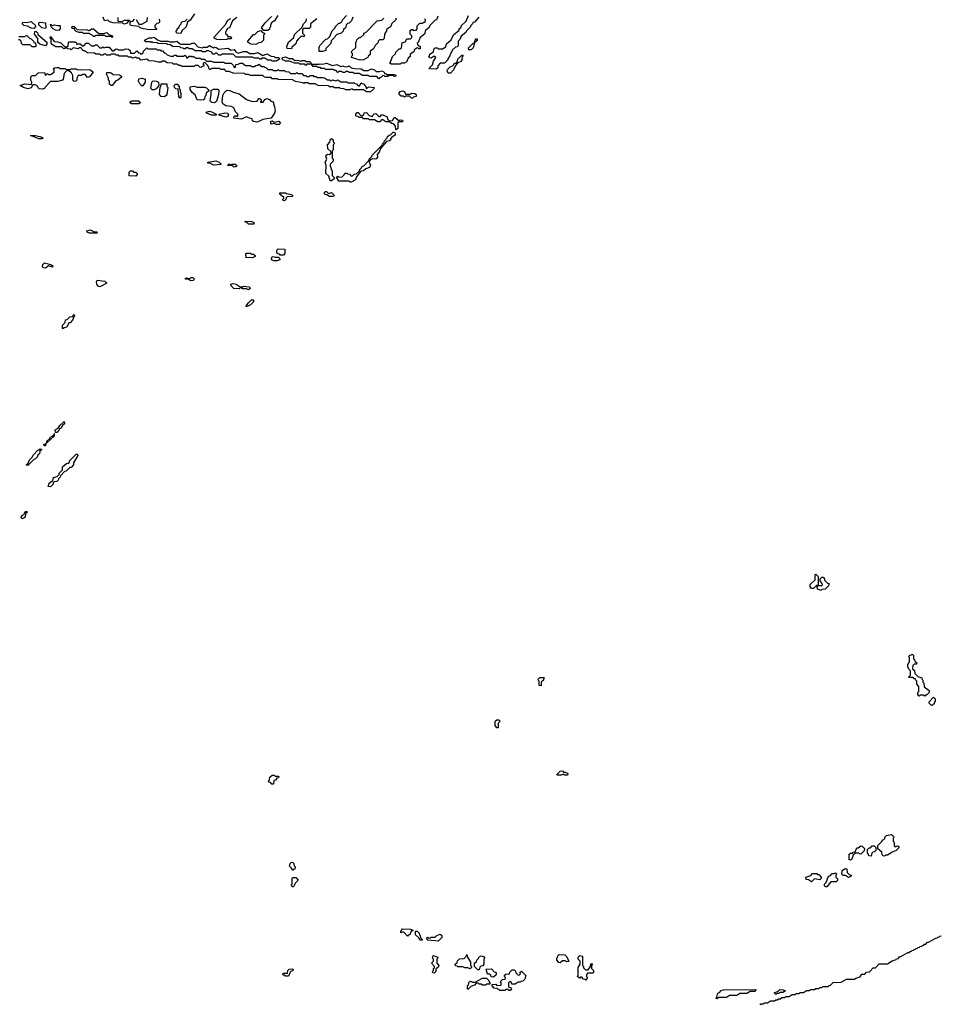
# Model space of a CAD drawing. Extents: x 2708302 to 2968450, y 494490 to 722710.
# Tile 253 of 256: x 2905174 to 2914150, y 664595 to 674195. Entities that reach past the tile are written whole.
import ezdxf

# ---------------------------------------------------------------- set-up
doc = ezdxf.new("R2010")
doc.units = 0

msp = doc.modelspace()

# ---------------------------------------------------------------- linework, layer by layer
at = {"layer": '0CON20XD'}
for points in [[(2906132.5, 674215), (2906130, 674185), (2906135, 674180), (2906171.7, 674178.3), (2906195, 674190), (2906245, 674190), (2906248.3, 674181.7), (2906231.7, 674178.3), (2906218.3, 674161.7), (2906195, 674152.5), (2906175, 674160), (2906085, 674163.3), (2906050, 674175), (2906035, 674190), (2906000, 674185), (2905988.3, 674218.3)], [(2906308.3, 674198.3), (2906335, 674150), (2906365, 674150), (2906418.3, 674181.7), (2906420, 674215)], [(2906877, 674253), (2906835, 674190), (2906810, 674170), (2906796, 674125), (2906759.3, 674090.7), (2906747.5, 674075), (2906745, 674060)], [(2907290, 674215), (2907250, 674185), (2907220, 674115), (2907201.7, 674108.3), (2907180, 674075), (2907181.7, 674061.7), (2907200, 674045), (2907201.7, 674031.7), (2907225, 674030), (2907240, 674015), (2907235, 674010), (2907205, 674010), (2907195, 674002.5), (2907125, 673997.5)], [(2907595, 674090), (2907555, 674090), (2907532.5, 674115), (2907567, 674163), (2907630, 674225)], [(2907690, 674235), (2907660, 674185), (2907631.7, 674168.3), (2907620, 674145), (2907620, 674125), (2907611.7, 674118.3), (2907608.3, 674101.7), (2907595, 674090)], [(2908125, 673883.3), (2908092.5, 673885), (2908092.5, 673925), (2908100, 673945), (2908160, 674005), (2908175, 674010), (2908198.3, 674031.7), (2908220, 674085), (2908250, 674115), (2908250, 674125), (2908285, 674160), (2908298.3, 674161.7), (2908318.3, 674181.7), (2908320, 674195), (2908360, 674235)], [(2908421.7, 674218.3), (2908410, 674185), (2908385, 674160), (2908371.7, 674158.3), (2908361.7, 674148.3), (2908350, 674115), (2908331.7, 674098.3), (2908328.3, 674081.7), (2908307, 674063), (2908265, 674050), (2908250, 674035), (2908245, 674020), (2908211.7, 673988.3), (2908208.3, 673961.7), (2908160, 673915), (2908160, 673895), (2908125, 673883.3)], [(2908495, 673800), (2908410, 673825), (2908411.7, 673838.3), (2908420, 673845), (2908420, 673865), (2908410, 673875), (2908413, 673887), (2908450, 673925), (2908450, 673975), (2908458.3, 673981.7), (2908461.7, 673998.3), (2908485, 674020), (2908498.3, 674021.7), (2908528.3, 674051.7), (2908530, 674065), (2908548.3, 674071.7), (2908660, 674185), (2908705, 674190), (2908725, 674210)], [(2908841.7, 674208.3), (2908840, 674195), (2908801.7, 674158.3), (2908790, 674125), (2908751.7, 674098.3), (2908750, 674085), (2908730, 674055), (2908728.3, 674011.7), (2908715, 674000), (2908681.7, 673998.3), (2908670, 673985), (2908668.3, 673971.7), (2908640, 673945), (2908625, 673910), (2908591.7, 673888.3), (2908590, 673855), (2908571.7, 673838.3), (2908570, 673825), (2908525, 673803.3), (2908495, 673800)], [(2909251.7, 674228.3), (2909236.4, 674193.6), (2909225, 674190), (2909171.7, 674138.3), (2909165, 674120), (2909131.7, 674088.3), (2909120, 674055), (2909080, 674020), (2909058.3, 673971.7), (2909050, 673965), (2909051.7, 673951.7), (2909061.7, 673941.7), (2909078.3, 673938.3), (2909078.3, 673911.7), (2909065, 673910), (2909055, 673920), (2909041.7, 673918.3), (2909021.7, 673898.3), (2909018.3, 673881.7), (2908981.7, 673858.3), (2908980, 673835), (2908961.7, 673818.3), (2908945, 673780), (2908931.7, 673778.3), (2908925, 673770), (2908895, 673770), (2908885, 673762.5)], [(2909235, 673712.5), (2909170, 673715), (2909170, 673725), (2909200, 673755), (2909208.3, 673791.7), (2909230, 673825), (2909215, 673840), (2909185, 673820), (2909171.7, 673821.7), (2909160, 673835), (2909168.3, 673841.7), (2909171.7, 673858.3), (2909208.3, 673881.7), (2909213, 673907), (2909225, 673920), (2909245, 673920), (2909255, 673910), (2909295, 673910), (2909328.3, 673931.7), (2909335, 673960), (2909380, 674000), (2909403.6, 674046.4), (2909458.3, 674091.7), (2909460, 674105), (2909478.3, 674121.7), (2909480, 674135), (2909528.3, 674181.7), (2909550, 674235)], [(2909651.7, 674218.3), (2909608.3, 674171.7), (2909591.7, 674168.3), (2909590, 674155), (2909570, 674135), (2909570, 674125), (2909530, 674085), (2909525, 674070), (2909480, 674035), (2909467, 674003), (2909450, 673985), (2909448.3, 673941.7), (2909438.3, 673931.7), (2909421.7, 673928.3), (2909391.7, 673898.3), (2909388.3, 673881.7), (2909381.7, 673878.3), (2909368.3, 673841.7), (2909350, 673815), (2909350, 673805), (2909315, 673770), (2909275, 673770), (2909250, 673745), (2909250, 673725), (2909235, 673712.5)], [(2905315, 674110), (2905285, 674112.5), (2905251.7, 674131.7), (2905215, 674140), (2905201.7, 674151.7), (2905200, 674165), (2905205, 674170), (2905245, 674167.5), (2905285, 674176.2), (2905330, 674135), (2905315, 674110)], [(2905425, 674110), (2905390, 674115), (2905360, 674145), (2905360, 674165), (2905375, 674172.5), (2905426.2, 674165), (2905430, 674115), (2905425, 674110)], [(2905555, 674090), (2905523, 674093), (2905500, 674105), (2905480, 674125), (2905475, 674150), (2905495, 674140), (2905515, 674146), (2905545, 674137.5), (2905565, 674140), (2905570, 674135), (2905570, 674105), (2905555, 674090)], [(2906075, 674020), (2906065, 674030), (2906015, 674030), (2906005, 674040), (2905915, 674040), (2905905, 674030), (2905895, 674030), (2905878.3, 674048.3), (2905865, 674050), (2905855, 674060), (2905795, 674060), (2905785, 674070), (2905755, 674070), (2905725, 674080), (2905711.7, 674091.7), (2905708.3, 674108.3), (2905685, 674110), (2905683.8, 674125), (2905695, 674132.5), (2905705, 674128.8), (2905735, 674100), (2905835, 674097.5), (2905845, 674090), (2905858.3, 674091.7), (2905875, 674106.7), (2905895, 674106.7), (2905945, 674060), (2905995, 674060), (2906025, 674070), (2906041.7, 674051.7), (2906078.3, 674038.3), (2906080, 674025), (2906075, 674020)], [(2906505, 674100), (2906435, 674096.7), (2906380, 674105), (2906350, 674115), (2906335, 674130), (2906255, 674140), (2906250, 674145), (2906251.7, 674168.3), (2906261.7, 674178.3), (2906278.3, 674181.7), (2906295, 674200)], [(2906530, 674205), (2906538.3, 674191.7), (2906538.3, 674171.7), (2906528.3, 674161.7), (2906511.7, 674158.3), (2906491.7, 674138.3), (2906491.7, 674121.7), (2906510, 674105), (2906505, 674100)], [(2906745, 674060), (2906710, 674065), (2906700, 674075), (2906700, 674085), (2906708.3, 674091.7), (2906710, 674105), (2906728.3, 674121.7), (2906731.7, 674138.3), (2906750, 674155), (2906750, 674165), (2906763, 674177), (2906788.3, 674181.7), (2906808.3, 674201.7)], [(2907125, 673997.5), (2907095, 674001.2), (2907070, 674015), (2907070, 674025), (2907181.7, 674148.3), (2907205, 674188.8), (2907233, 674207)], [(2907825, 673910), (2907782.5, 673915), (2907780, 673935), (2907793.9, 673976.1), (2907848.3, 674021.7), (2907855, 674050), (2907928.3, 674121.7), (2907940, 674155), (2907968.3, 674181.7), (2907970, 674205)], [(2908070, 674205), (2908010, 674155), (2908008.3, 674121.7), (2907995, 674110), (2907945, 674110), (2907931.7, 674098.3), (2907930, 674065), (2907950, 674045), (2907948.3, 674031.7), (2907915, 674030), (2907891.7, 674008.3), (2907873, 673987), (2907865, 673960), (2907845, 673940), (2907830, 673935), (2907825, 673910)], [(2908885, 673762.5), (2908795, 673762.5), (2908780, 673775), (2908788.3, 673781.7), (2908810, 673835), (2908838.3, 673861.7), (2908841.7, 673878.3), (2908875, 673910), (2908888.3, 673911.7), (2908898.3, 673921.7), (2908901.7, 673968.3), (2908938.3, 673981.7), (2908941.7, 673998.3), (2908951.7, 674008.3), (2908985, 674010), (2908998.3, 674021.7), (2908998.3, 674038.3), (2908980, 674055), (2908981.7, 674088.3), (2908995, 674100), (2909008.3, 674098.3), (2909015, 674090), (2909038.3, 674091.7), (2909050, 674105), (2909050, 674135), (2909061.7, 674148.3), (2909075, 674160), (2909105, 674160), (2909115, 674170), (2909128.3, 674171.7), (2909130, 674195), (2909120, 674205)], [(2905165, 674030), (2905225, 674030), (2905231.7, 674038.3), (2905245, 674040), (2905271.7, 674011.7), (2905285, 674010), (2905310, 673985), (2905311.7, 673971.7), (2905328.3, 673968.3), (2905330, 673935), (2905325, 673930)], [(2905425, 673940), (2905370, 673955), (2905351.7, 673971.7), (2905351.7, 674011.7), (2905320, 674055), (2905321.7, 674078.3), (2905335, 674080), (2905350, 674065), (2905351.7, 674051.7), (2905440, 673975), (2905440, 673955), (2905425, 673940)], [(2908595, 673492.5), (2908555, 673492.5), (2908525, 673510), (2908425, 673512.5), (2908415, 673520), (2908401.7, 673518.3), (2908395, 673510), (2908355, 673510), (2908335, 673520), (2908303, 673523), (2908295, 673530), (2908245, 673530), (2908235, 673540), (2908195, 673540), (2908185, 673550), (2908085, 673552.5), (2908055, 673570), (2907995, 673570), (2907985, 673580), (2907955, 673580), (2907945, 673572.5), (2907935, 673580), (2907863, 673593), (2907835, 673610), (2907695, 673612.5), (2907685, 673620), (2907635, 673620), (2907625, 673630), (2907575, 673630), (2907560, 673635), (2907545, 673650), (2907425, 673650), (2907405, 673660), (2907375, 673660), (2907365, 673670), (2907255, 673672.5), (2907215, 673690), (2907185, 673690), (2907175, 673710), (2907135, 673710), (2907125, 673720), (2907045, 673720), (2907035, 673710), (2907025, 673710), (2907008.3, 673748.3), (2906975, 673780), (2906960, 673765), (2906970, 673755), (2906968.3, 673741.7), (2906951.7, 673738.3), (2906945, 673730), (2906931.7, 673731.7), (2906915, 673750), (2906885, 673750), (2906875, 673740), (2906755, 673740), (2906745, 673750), (2906725, 673750), (2906705, 673760), (2906675, 673760), (2906665, 673770), (2906613, 673773), (2906585, 673790), (2906565, 673790), (2906555, 673780), (2906525, 673780), (2906485, 673790), (2906433, 673793), (2906415, 673810), (2906355, 673800), (2906338.3, 673818.3), (2906315, 673820), (2906305, 673830), (2906275, 673820), (2906265, 673830), (2906235, 673830), (2906225, 673840), (2906145, 673840), (2906138.3, 673848.3), (2906115, 673850), (2906105, 673860), (2906065, 673860), (2906055, 673850), (2906025, 673850), (2906015, 673860), (2905995, 673860), (2905985, 673850), (2905965, 673850), (2905955, 673860), (2905915, 673860), (2905905, 673870), (2905835, 673872.5), (2905805, 673890), (2905795, 673890), (2905781.7, 673901.7), (2905775, 673920), (2905755, 673920), (2905745, 673910), (2905695, 673920), (2905675, 673900), (2905668.3, 673908.3), (2905645, 673910), (2905635, 673920), (2905605, 673910), (2905585, 673930), (2905525, 673930), (2905491.7, 673951.7), (2905480, 673965), (2905480, 674005), (2905470, 674015), (2905475, 674030), (2905511.7, 673981.7), (2905545, 673980), (2905575, 673970), (2905615, 673930), (2905635, 673930), (2905648.3, 673941.7), (2905650, 673975), (2905655, 673980), (2905715, 673980), (2905728.3, 673968.3), (2905731.7, 673951.7), (2905745, 673960), (2905765, 673960), (2905785, 673940), (2905798.3, 673941.7), (2905823, 673967), (2905845, 673967.5), (2905875, 673940), (2905905, 673940), (2905911.7, 673948.3), (2905925, 673950), (2905938.3, 673938.3), (2905955, 673920), (2905975, 673920), (2905985, 673930), (2905995, 673920), (2906015, 673927.5), (2906045, 673927.5), (2906075, 673890), (2906088.3, 673891.7), (2906115, 673910), (2906128.3, 673908.3), (2906135, 673900), (2906185, 673900), (2906205, 673910), (2906235, 673907.5), (2906250, 673895), (2906255, 673870), (2906295, 673870), (2906315, 673890), (2906331.7, 673871.7), (2906348.3, 673868.3), (2906355, 673860), (2906368.3, 673861.7), (2906378.3, 673871.7), (2906381.7, 673888.3), (2906415, 673920), (2906425, 673910), (2906505, 673910), (2906515, 673900), (2906545, 673900), (2906551.7, 673891.7), (2906565, 673890), (2906581.7, 673871.7), (2906595, 673870), (2906611.7, 673851.7), (2906645, 673840), (2906675, 673840), (2906685, 673850), (2906698.3, 673848.3), (2906705, 673840), (2906775, 673840), (2906785, 673850), (2906798.3, 673838.3), (2906805, 673820), (2906825, 673840), (2906845, 673840), (2906855, 673830), (2906865, 673840), (2906895, 673820), (2906935, 673820), (2906945, 673810), (2906975, 673810), (2906995, 673790), (2907045, 673790), (2907065, 673780), (2907165, 673780), (2907175, 673770), (2907235, 673770), (2907258.3, 673748.3), (2907265, 673730), (2907278.3, 673731.7), (2907281.7, 673758.3), (2907305, 673760), (2907325, 673770), (2907345, 673770), (2907375, 673750), (2907425, 673750), (2907435, 673740), (2907465, 673740), (2907475, 673750), (2907498.3, 673751.7), (2907505, 673760), (2907535, 673740), (2907555, 673740), (2907561.7, 673731.7), (2907575, 673730), (2907595, 673710), (2907635, 673710), (2907645, 673700), (2907685, 673700), (2907695, 673710), (2907705, 673700), (2907755, 673700), (2907765, 673690), (2907797, 673687), (2907815, 673670), (2907865, 673670), (2907875, 673680), (2907885, 673670), (2907925, 673670), (2907941.7, 673651.7), (2907965, 673650), (2907975, 673640), (2907995, 673640), (2908005, 673650), (2908035, 673650), (2908041.7, 673641.7), (2908065, 673640), (2908075, 673630), (2908125, 673632.5), (2908145, 673627.5), (2908175, 673610), (2908195, 673610), (2908205, 673600), (2908218.3, 673601.7), (2908225, 673610), (2908255, 673600), (2908275, 673610), (2908305, 673590), (2908365, 673590), (2908375, 673580), (2908435, 673580), (2908441.7, 673571.7), (2908458.3, 673568.3), (2908475, 673550), (2908488.3, 673551.7), (2908505, 673580), (2908511.7, 673571.7), (2908525, 673570), (2908550, 673545), (2908555, 673520), (2908575, 673540), (2908630, 673535), (2908628.3, 673521.7), (2908595, 673492.5)], [(2907675, 673790), (2907635, 673790), (2907625, 673800), (2907595, 673800), (2907565, 673820), (2907535, 673820), (2907528.3, 673811.7), (2907515, 673810), (2907505, 673820), (2907465, 673820), (2907445, 673830), (2907285, 673830), (2907255, 673860), (2907145, 673860), (2907135, 673850), (2907115, 673850), (2907095, 673870), (2907081.7, 673868.3), (2907075, 673860), (2907055, 673860), (2907048.3, 673878.3), (2907015, 673890), (2906995, 673890), (2906985, 673882.5), (2906955, 673882.5), (2906945, 673890), (2906885, 673890), (2906855, 673910), (2906825, 673910), (2906815, 673920), (2906795, 673920), (2906788.3, 673911.7), (2906775, 673910), (2906768.3, 673918.3), (2906745, 673920), (2906735, 673930), (2906665, 673932.5), (2906645, 673950), (2906615, 673952.5), (2906605, 673960), (2906525, 673962.5), (2906515, 673970), (2906473, 673973), (2906465, 673980), (2906455, 673972.5), (2906445, 673980), (2906405, 673980), (2906390, 673995), (2906435, 674016.7), (2906463, 674017), (2906485, 674025.8), (2906517.5, 673997.5), (2906547, 673987), (2906623, 673987), (2906635, 673980), (2906685, 673980), (2906705, 673986), (2906731.7, 673961.7), (2906745, 673957.5), (2906835, 673957.5), (2906855, 673966), (2906880, 673965), (2906911.7, 673931.7), (2906955, 673920), (2906963.6, 673926.4), (2907001.7, 673928.3), (2907025, 673942.5), (2907065, 673920), (2907075, 673926.7), (2907090, 673925), (2907115, 673907.5), (2907205, 673918), (2907235, 673897.5), (2907265, 673905.8), (2907281.7, 673881.7), (2907305, 673870), (2907355, 673886.2), (2907383.9, 673886.1), (2907417, 673867), (2907463, 673867), (2907495, 673875.6), (2907545, 673847.5), (2907585, 673863.3), (2907625, 673840), (2907655, 673836.7), (2907665, 673827.5), (2907700, 673825), (2907708.3, 673811.7), (2907675, 673790)], [(2907475, 673953.3), (2907430, 673955), (2907410, 673965), (2907400, 673975), (2907400, 673985), (2907455, 674050), (2907468.3, 674051.7), (2907495, 674080), (2907525, 674090), (2907541.7, 674071.7), (2907560, 674065), (2907560, 674055), (2907550, 674045), (2907550, 673995), (2907528.3, 673971.7), (2907505, 673970), (2907475, 673953.3)], [(2905325, 673930), (2905295, 673930), (2905275, 673950), (2905205, 673950), (2905191.7, 673961.7), (2905190, 673985), (2905175, 674000), (2905161.7, 673998.3)], [(2909575, 673901.4), (2909551.7, 673901.7), (2909549.3, 673920.7), (2909595, 673967.5), (2909610, 673970), (2909613.9, 673996.1), (2909625, 674007.5), (2909635, 674007.5), (2909635, 673992.5), (2909610, 673970), (2909595, 673920), (2909575, 673901.4)], [(2908675, 673620), (2908655, 673640), (2908585, 673640), (2908575, 673650), (2908515, 673650), (2908485, 673670), (2908435, 673670), (2908425, 673680), (2908385, 673680), (2908375, 673690), (2908355, 673690), (2908345, 673680), (2908325, 673680), (2908315, 673690), (2908285, 673690), (2908275, 673680), (2908258.3, 673698.3), (2908245, 673700), (2908235, 673710), (2908155, 673710), (2908145, 673720), (2908115, 673720), (2908108.3, 673728.3), (2908085, 673730), (2908075, 673740), (2908035, 673740), (2908020, 673760), (2907975, 673760), (2907965, 673750), (2907955, 673760), (2907905, 673760), (2907895, 673770), (2907855, 673772.5), (2907805, 673790), (2907765, 673790), (2907758.3, 673798.3), (2907741.7, 673801.7), (2907730, 673815), (2907740, 673825), (2907765, 673832.5), (2907796.7, 673816.7), (2907835, 673816.7), (2907858.3, 673798.3), (2907885, 673800), (2907915, 673790), (2907925, 673796.7), (2907953, 673797), (2907968.3, 673788.3), (2908005, 673787.5), (2908020, 673760), (2908095, 673760), (2908105, 673766.2), (2908125, 673760), (2908165, 673772.5), (2908225, 673747.5), (2908265, 673757.5), (2908305, 673740), (2908325, 673746), (2908338.3, 673738.3), (2908365, 673736.7), (2908385, 673745.7), (2908407, 673727), (2908438.3, 673718.3), (2908505, 673717.5), (2908528.3, 673698.3), (2908571.7, 673698.3), (2908605, 673715.6), (2908632.5, 673705), (2908648.3, 673688.3), (2908681.7, 673688.3), (2908705, 673696.2), (2908726.7, 673685), (2908731.7, 673671.7), (2908745, 673670), (2908755, 673660), (2908825, 673660), (2908840, 673655), (2908840, 673645), (2908825, 673640), (2908815, 673650), (2908775, 673650), (2908765, 673640), (2908735, 673640), (2908728.3, 673648.3), (2908715, 673650), (2908695, 673630), (2908681.7, 673628.3), (2908675, 673620)], [(2909375, 673674.4), (2909353.3, 673675), (2909342.5, 673695), (2909345, 673710), (2909370, 673735), (2909400, 673750), (2909415, 673770), (2909428.3, 673771.7), (2909440, 673785), (2909445, 673810), (2909485, 673850), (2909498.3, 673848.3), (2909487.5, 673832.5), (2909485.6, 673805), (2909475, 673786.7), (2909446.4, 673773.6), (2909421.7, 673748.3), (2909402.5, 673705), (2909375, 673674.4)], [(2905395, 673517.5), (2905365, 673522.5), (2905355, 673530), (2905348.3, 673548.3), (2905325, 673560), (2905301.7, 673558.3), (2905285, 673530), (2905255, 673521.9), (2905210, 673535), (2905180, 673555), (2905225, 673570), (2905288.3, 673561.7), (2905292.5, 673585), (2905282.5, 673605), (2905282.5, 673637.5), (2905295, 673650), (2905328.3, 673651.7), (2905353, 673677), (2905415, 673680), (2905425, 673650), (2905445, 673670), (2905455, 673660), (2905475, 673660), (2905510, 673685), (2905510, 673705), (2905500, 673715), (2905513, 673727), (2905535, 673730), (2905555, 673730), (2905565, 673720), (2905615, 673720), (2905635, 673710), (2905665, 673710), (2905675, 673717.5), (2905725, 673717.5), (2905735, 673710), (2905765, 673707.5), (2905845, 673710), (2905865.9, 673705.9), (2905890, 673685), (2905855, 673637.5), (2905835, 673630), (2905811.7, 673661.7), (2905788.3, 673661.7), (2905775, 673650), (2905745, 673650), (2905730, 673625), (2905730, 673605), (2905720, 673595), (2905705, 673593.8), (2905693.3, 673605), (2905691.7, 673651.7), (2905678.3, 673678.3), (2905648.3, 673698.3), (2905635, 673700), (2905608.3, 673671.7), (2905597.5, 673615), (2905590, 673605), (2905545, 673592.5), (2905475, 673592.5), (2905421.7, 673538.3), (2905415, 673523.3), (2905395, 673517.5)], [(2906075, 673552.5), (2906065, 673552.5), (2906050, 673565), (2906050, 673595), (2906040, 673605), (2906040, 673625), (2906020, 673665), (2906025, 673680), (2906055, 673680), (2906070, 673675), (2906085, 673660), (2906146.4, 673656.4), (2906167.5, 673645), (2906166.4, 673633.6), (2906130, 673605), (2906111.7, 673598.3), (2906075, 673552.5)], [(2906375, 673550), (2906365, 673550), (2906345, 673570), (2906332.5, 673595), (2906335, 673617.5), (2906365, 673626.2), (2906397.5, 673615), (2906397.5, 673585), (2906375, 673550)], [(2906465, 673510), (2906453.6, 673523.6), (2906463, 673587), (2906475, 673597.5), (2906506.4, 673596.4), (2906527.5, 673585), (2906530, 673555), (2906505, 673522.5), (2906485, 673512.5), (2906465, 673510)], [(2906585, 673442.9), (2906554.6, 673444.6), (2906538, 673465), (2906542.5, 673537.5), (2906550, 673545), (2906555, 673570), (2906608.3, 673568.3), (2906610, 673545), (2906617.5, 673535), (2906607.5, 673465), (2906603.3, 673455), (2906585, 673442.9)], [(2906735, 673431.2), (2906724.2, 673445), (2906718.3, 673518.3), (2906695, 673522.5), (2906682.5, 673535), (2906680, 673555), (2906693, 673567), (2906710, 673565), (2906730, 673545), (2906730, 673525), (2906737.5, 673515), (2906737.5, 673495), (2906745.6, 673475.6), (2906745, 673433.8), (2906735, 673431.2)], [(2906941.2, 673408.8), (2906904.6, 673414.6), (2906885, 673462.5), (2906856.1, 673486.1), (2906837.5, 673515), (2906835, 673540), (2906875, 673546.2), (2906905, 673536.7), (2906976.4, 673536.4), (2906995, 673530), (2907018.3, 673508.3), (2907018.3, 673501.7), (2906991.7, 673478.3), (2906990, 673455), (2906980, 673445), (2906975, 673420), (2906965, 673413.3), (2906941.2, 673408.8)], [(2907075, 673384.5), (2907047.3, 673387.3), (2907032, 673405), (2907042.5, 673465), (2907040, 673505), (2907063.3, 673516.7), (2907105, 673516.7), (2907116.7, 673505), (2907112, 673465), (2907094, 673396), (2907075, 673384.5)], [(2907485, 673197.5), (2907455, 673202.5), (2907445, 673210), (2907440, 673230), (2907415, 673233.3), (2907385, 673247.5), (2907335, 673223.8), (2907262.5, 673235), (2907263, 673247), (2907273, 673257), (2907287.5, 673257.5), (2907295, 673250), (2907300, 673255), (2907300, 673275), (2907276.7, 673296.7), (2907262.5, 673335), (2907239.7, 673349.7), (2907184.6, 673354.6), (2907154, 673375), (2907148.8, 673395), (2907153.8, 673455), (2907167, 673483), (2907193.6, 673506.4), (2907224.1, 673504.1), (2907255, 673488.8), (2907313.1, 673473.1), (2907385, 673416.7), (2907445, 673396.7), (2907490, 673400), (2907505, 673427.5), (2907517, 673427), (2907530, 673415), (2907528.3, 673401.7), (2907520, 673395), (2907525, 673390), (2907548.3, 673391.7), (2907563.3, 673416.7), (2907585, 673427.5), (2907608.3, 673418.3), (2907621.7, 673401.7), (2907638.3, 673398.3), (2907650, 673385), (2907647.5, 673375), (2907660, 673345), (2907663.8, 673305), (2907657.7, 673282.3), (2907627.5, 673235), (2907545, 673222.5), (2907505, 673203.3), (2907485, 673197.5)], [(2909005, 673430), (2908995, 673430), (2908975, 673450), (2908935, 673450), (2908925, 673440), (2908915, 673450), (2908895, 673450), (2908870, 673475), (2908883.6, 673496.4), (2908905, 673502.5), (2908926.4, 673496.4), (2908935, 673470), (2908985, 673470), (2908995, 673480), (2909027, 673477), (2909040, 673465), (2909040, 673445), (2909015, 673440), (2909005, 673430)], [(2906335, 673374), (2906265, 673374.2), (2906250, 673385), (2906250, 673395), (2906266.1, 673403.9), (2906334.1, 673404.1), (2906346.2, 673395), (2906347.5, 673385), (2906335, 673374)], [(2907085, 673263.8), (2907045, 673264.3), (2906997.5, 673285), (2906992.5, 673295), (2907025, 673302), (2907053.9, 673293.9), (2907090, 673275), (2907090, 673265), (2907085, 673263.8)], [(2907185, 673246.2), (2907150, 673255), (2907120, 673265), (2907120, 673275), (2907175, 673286), (2907200, 673285), (2907210, 673275), (2907205, 673252.5), (2907185, 673246.2)], [(2908845, 673120), (2908840, 673125), (2908838.3, 673158.3), (2908818.3, 673178.3), (2908801.7, 673181.7), (2908775, 673200), (2908745, 673200), (2908715, 673220), (2908701.7, 673218.3), (2908685, 673200), (2908665, 673200), (2908635, 673220), (2908585, 673220), (2908575, 673230), (2908525, 673230), (2908515, 673240), (2908485, 673240), (2908475, 673250), (2908453, 673253), (2908450, 673275), (2908465, 673290), (2908475, 673290), (2908501.7, 673261.7), (2908515, 673260), (2908528.3, 673271.7), (2908531.7, 673288.3), (2908555, 673290), (2908581.7, 673261.7), (2908615, 673250), (2908621.7, 673268.3), (2908631.7, 673278.3), (2908645, 673280), (2908675, 673250), (2908688.3, 673251.7), (2908703, 673267), (2908715, 673267.5), (2908758.3, 673248.3), (2908760, 673225), (2908775, 673210), (2908808.3, 673211.7), (2908825, 673240), (2908835, 673240), (2908875, 673210), (2908885, 673217.5), (2908905, 673216.7), (2908910, 673205), (2908905, 673200), (2908875, 673200), (2908861.7, 673188.3), (2908860, 673135), (2908845, 673120)], [(2907705, 673173.8), (2907674.1, 673174.1), (2907655, 673182.5), (2907630, 673175), (2907622.5, 673185), (2907622.5, 673205), (2907635, 673207.5), (2907655, 673197.5), (2907700, 673205), (2907716.7, 673185), (2907705, 673173.8)], [(2905395, 673033.3), (2905360, 673035), (2905280, 673065), (2905325, 673066), (2905370, 673055), (2905397.5, 673045), (2905395, 673033.3)], [(2908405, 672610), (2908395, 672610), (2908385, 672620), (2908285, 672620), (2908261.7, 672658.3), (2908275, 672670), (2908285, 672660), (2908318.3, 672661.7), (2908338.3, 672681.7), (2908345, 672700), (2908365, 672700), (2908371.7, 672691.7), (2908388.3, 672688.3), (2908405, 672670), (2908418.3, 672671.7), (2908435, 672690), (2908458.3, 672691.7), (2908488.3, 672721.7), (2908490, 672735), (2908508.3, 672751.7), (2908513.6, 672766.4), (2908528.3, 672771.7), (2908578.3, 672821.7), (2908580, 672835), (2908608.3, 672861.7), (2908610, 672875), (2908708.3, 672971.7), (2908710, 672985), (2908728.3, 673001.7), (2908730, 673015), (2908758.3, 673041.7), (2908760, 673055), (2908775, 673070), (2908788.3, 673071.7), (2908815, 673100), (2908828.3, 673098.3), (2908836.4, 673086.4), (2908835, 673070), (2908801.7, 673048.3), (2908780, 673015), (2908751.7, 673008.3), (2908691.7, 672938.3), (2908677.5, 672905), (2908658.3, 672881.7), (2908663.3, 672855), (2908656, 672845), (2908645, 672836.7), (2908615, 672840), (2908591.7, 672828.3), (2908580, 672805), (2908595.5, 672775.5), (2908585.5, 672755), (2908547.5, 672742.5), (2908525, 672722.5), (2908501.7, 672718.3), (2908457.5, 672662.5), (2908447.5, 672635), (2908405, 672610)], [(2908215, 672623.8), (2908202.5, 672625), (2908188.3, 672668.3), (2908160, 672695), (2908162.5, 672775), (2908153.8, 672805), (2908170, 672835), (2908157.5, 672865), (2908162.5, 672875), (2908175, 672882.5), (2908195, 672880), (2908210, 672895), (2908208.3, 672908.3), (2908180, 672935), (2908174, 672975), (2908198.3, 673001.7), (2908202.5, 673025), (2908215, 673037.5), (2908230, 673025), (2908230, 673005), (2908240, 672995), (2908240, 672985), (2908230, 672975), (2908230, 672925), (2908220, 672915), (2908220, 672845), (2908230, 672835), (2908230, 672815), (2908200, 672785), (2908200, 672765), (2908208.3, 672758.3), (2908210, 672735), (2908220, 672725), (2908220, 672675), (2908240, 672655), (2908240, 672645), (2908215, 672623.8)], [(2907065, 672775.8), (2907035, 672792.5), (2907010, 672795), (2907010, 672805), (2907085, 672820), (2907120, 672805), (2907140, 672785), (2907135, 672782.5), (2907065, 672775.8)], [(2907265, 672757.5), (2907245, 672770), (2907200, 672775), (2907215, 672790), (2907235, 672780), (2907245, 672787.5), (2907275, 672786.7), (2907290, 672775), (2907285, 672762.5), (2907265, 672757.5)], [(2906305, 672670), (2906243, 672673), (2906243, 672707), (2906255, 672720), (2906275, 672720), (2906285, 672710), (2906307, 672707), (2906320, 672695), (2906320, 672685), (2906305, 672670)], [(2907755, 672430), (2907740, 672435), (2907740, 672445), (2907750, 672455), (2907748.3, 672468.3), (2907735, 672470), (2907710, 672495), (2907711.7, 672508.3), (2907765, 672507.5), (2907775, 672500), (2907825, 672490), (2907838.3, 672478.3), (2907835, 672470), (2907781.7, 672468.3), (2907771.7, 672458.3), (2907768.3, 672441.7), (2907755, 672430)], [(2908235, 672470), (2908195, 672470), (2908168.3, 672488.3), (2908151.7, 672491.7), (2908140, 672505), (2908155, 672520), (2908165, 672520), (2908185, 672500), (2908215, 672510), (2908240, 672485), (2908235, 672470)], [(2907455, 672202.5), (2907405, 672202.5), (2907388.3, 672218.3), (2907370, 672225), (2907375, 672230), (2907437, 672227), (2907458.3, 672218.3), (2907460, 672205), (2907455, 672202.5)], [(2905925, 672112.5), (2905855, 672113.3), (2905832.5, 672125), (2905830, 672135), (2905865, 672146.7), (2905895, 672130), (2905925, 672127.5), (2905930, 672115), (2905925, 672112.5)], [(2907383, 671873), (2907380, 671915), (2907385, 671920), (2907425, 671920), (2907435, 671910), (2907455, 671910), (2907470, 671895), (2907470, 671885), (2907445, 671873.3), (2907415, 671877.5), (2907383, 671873)], [(2907745, 671900), (2907715, 671900), (2907708.3, 671908.3), (2907691.7, 671911.7), (2907680, 671925), (2907681.7, 671948.3), (2907695, 671960), (2907758.3, 671958.3), (2907760, 671915), (2907745, 671900)], [(2905425, 671772.5), (2905405, 671774.4), (2905398.1, 671785), (2905401.4, 671808.6), (2905415, 671822.9), (2905485, 671805.6), (2905496.2, 671795), (2905495, 671782.5), (2905455, 671793.8), (2905425, 671772.5)], [(2907685, 671842.5), (2907655, 671842.5), (2907630, 671855), (2907631.7, 671878.3), (2907645, 671887.5), (2907665, 671880), (2907698.3, 671878.3), (2907708.3, 671868.3), (2907710, 671855), (2907685, 671842.5)], [(2905955, 671591.1), (2905943.8, 671593.8), (2905927.8, 671615), (2905923.4, 671636.6), (2905930, 671655), (2906003.3, 671645), (2906023.3, 671625), (2905955, 671591.1)], [(2906838.3, 671648.3), (2906821.7, 671661.7), (2906790, 671665), (2906790, 671675), (2906805, 671677.5), (2906825, 671670), (2906845, 671682.5), (2906861.7, 671681.7), (2906877.5, 671665), (2906865, 671652.5), (2906838.3, 671648.3)], [(2907405, 671562.5), (2907385, 671570), (2907345, 671570), (2907335, 671580), (2907321.7, 671578.3), (2907315, 671570), (2907263, 671573), (2907235, 671600), (2907232.5, 671615), (2907255, 671622.5), (2907285, 671617.5), (2907325, 671590), (2907345, 671590), (2907355, 671597.5), (2907415, 671590), (2907420, 671575), (2907405, 671562.5)], [(2907385, 671393.8), (2907383.3, 671405), (2907404.5, 671435.6), (2907435, 671464), (2907453.8, 671463.8), (2907453.1, 671445), (2907445, 671433.1), (2907425, 671414.5), (2907385, 671393.8)], [(2905595, 671180), (2905590, 671185), (2905593, 671217), (2905618.3, 671241.7), (2905621.7, 671268.3), (2905638.3, 671271.7), (2905663, 671297), (2905688.3, 671301.7), (2905705, 671320), (2905710, 671305), (2905701.7, 671298.3), (2905690, 671265), (2905665, 671240), (2905651.7, 671238.3), (2905633, 671197), (2905608.3, 671191.7), (2905595, 671180)], [(2905535, 670170), (2905521.7, 670171.7), (2905520, 670195), (2905548.3, 670211.7), (2905565, 670240), (2905608.3, 670278.3), (2905610, 670255), (2905591.7, 670238.3), (2905575, 670210), (2905561.7, 670208.3), (2905560, 670195), (2905535, 670170)], [(2905425, 670040), (2905411.7, 670041.7), (2905410, 670055), (2905430, 670060), (2905431.7, 670068.3), (2905440.3, 670069.7), (2905440, 670085), (2905468.3, 670111.7), (2905470, 670125), (2905488.3, 670131.7), (2905510, 670150), (2905511.7, 670158.3), (2905518.3, 670158.3), (2905510, 670150), (2905510, 670135), (2905440.3, 670069.7), (2905430, 670060), (2905425, 670040)], [(2905255, 669850), (2905241.7, 669851.7), (2905241.7, 669858.3), (2905258.3, 669871.7), (2905270, 669905), (2905298.3, 669931.7), (2905305, 669950), (2905355, 670000), (2905368.3, 670001.7), (2905375, 670010), (2905388.3, 670008.3), (2905388.3, 670001.7), (2905371.7, 669988.3), (2905367, 669963), (2905351.7, 669948.3), (2905345, 669930), (2905327, 669913), (2905311.7, 669908.3), (2905255, 669850)], [(2905475, 669640), (2905452.5, 669642.5), (2905463, 669677), (2905498.3, 669701.7), (2905505, 669730), (2905538.3, 669741.7), (2905558.3, 669761.7), (2905560, 669775), (2905590, 669805), (2905590, 669835), (2905631.7, 669868.3), (2905648.3, 669871.7), (2905658.3, 669881.7), (2905661.7, 669898.3), (2905725, 669960), (2905738.3, 669958.3), (2905740, 669945), (2905700, 669875), (2905700, 669855), (2905675, 669830), (2905661.7, 669828.3), (2905628.3, 669791.7), (2905611.7, 669788.3), (2905571.7, 669748.3), (2905570, 669735), (2905551.7, 669718.3), (2905550, 669705), (2905537, 669693), (2905511.7, 669688.3), (2905501.7, 669678.3), (2905500, 669665), (2905475, 669640)], [(2905195, 669330), (2905187.5, 669345), (2905205, 669367.5), (2905218.3, 669371.7), (2905220, 669385), (2905235, 669400), (2905245, 669400), (2905250, 669395), (2905231.7, 669378.3), (2905226.7, 669345), (2905215, 669333.3), (2905195, 669330)], [(2912985, 668630), (2912951.7, 668641.7), (2912950, 668665), (2912960, 668680), (2912941.7, 668678.3), (2912915, 668650), (2912895, 668650), (2912880, 668665), (2912881.7, 668688.3), (2912930, 668735), (2912930, 668785), (2912935, 668790), (2912960, 668765), (2912960, 668680), (2912995, 668680), (2913000, 668685), (2912998.3, 668698.3), (2912980, 668725), (2912980, 668745), (2912995, 668760), (2913008.3, 668758.3), (2913020, 668745), (2913021.7, 668731.7), (2913051.7, 668701.7), (2913070, 668695), (2913061.7, 668688.3), (2913060, 668675), (2913028.3, 668641.7), (2912995, 668640), (2912985, 668630)], [(2913995, 667600), (2913985, 667610), (2913955, 667610), (2913945, 667600), (2913930, 667615), (2913930, 667635), (2913940, 667645), (2913940, 667695), (2913920, 667715), (2913920, 667745), (2913910, 667755), (2913908.3, 667768.3), (2913895, 667770), (2913885, 667780), (2913845, 667780), (2913840, 667785), (2913860, 667805), (2913860, 667845), (2913841.7, 667861.7), (2913832.5, 667885), (2913833, 667907), (2913850, 667935), (2913850, 667975), (2913840, 667985), (2913851.7, 667998.3), (2913868.3, 668001.7), (2913875, 668010), (2913890, 667995), (2913890, 667965), (2913898.3, 667958.3), (2913901.7, 667941.7), (2913920, 667925), (2913918.3, 667911.7), (2913895, 667910), (2913881.7, 667898.3), (2913880, 667865), (2913898.3, 667848.3), (2913901.7, 667821.7), (2913931.7, 667791.7), (2913968.3, 667778.3), (2913971.7, 667761.7), (2913980, 667755), (2913980, 667735), (2913990, 667725), (2913991.7, 667691.7), (2914040, 667655), (2914040, 667635), (2914015, 667610), (2914001.7, 667608.3), (2913995, 667600)], [(2910255, 667700), (2910240, 667705), (2910240, 667745), (2910231.7, 667751.7), (2910230, 667765), (2910245, 667780), (2910285, 667780), (2910290, 667775), (2910281.7, 667768.3), (2910280, 667755), (2910260, 667735), (2910260, 667705), (2910255, 667700)], [(2914065, 667510), (2914051.7, 667521.7), (2914041.7, 667531.7), (2914040, 667545), (2914085, 667590), (2914100, 667575), (2914100, 667545), (2914091.7, 667538.3), (2914090, 667525), (2914075, 667512.5), (2914065, 667510)], [(2909835, 667290), (2909825, 667290), (2909810, 667315), (2909810, 667355), (2909825, 667370), (2909845, 667370), (2909860, 667355), (2909840, 667335), (2909840, 667295), (2909835, 667290)], [(2907645, 666740), (2907631.7, 666741.7), (2907618.3, 666758.3), (2907600, 666765), (2907601.7, 666778.3), (2907610, 666785), (2907611.7, 666808.3), (2907635, 666830), (2907655, 666830), (2907665, 666820), (2907695, 666820), (2907700, 666815), (2907698.3, 666801.7), (2907680, 666800), (2907668.3, 666781.7), (2907651.7, 666778.3), (2907650, 666745), (2907645, 666740)], [(2910515, 666830), (2910485, 666830), (2910475, 666840), (2910455, 666830), (2910415, 666830), (2910410, 666835), (2910443, 666867), (2910465, 666870), (2910475, 666860), (2910495, 666860), (2910501.7, 666851.7), (2910515, 666850), (2910520, 666845), (2910515, 666830)], [(2913605, 666040), (2913591.7, 666041.7), (2913581.7, 666051.7), (2913578.3, 666078.3), (2913541.7, 666111.7), (2913540, 666145), (2913578.3, 666181.7), (2913585, 666200), (2913598.3, 666201.7), (2913608.3, 666211.7), (2913610, 666225), (2913625, 666240), (2913675, 666250), (2913700, 666225), (2913690, 666215), (2913690, 666185), (2913700, 666175), (2913701.7, 666141.7), (2913715, 666130), (2913721.7, 666138.3), (2913735, 666140), (2913750, 666125), (2913715, 666090), (2913701.7, 666088.3), (2913698.3, 666081.7), (2913681.7, 666078.3), (2913635, 666050), (2913615, 666050), (2913605, 666040)], [(2913275, 666000), (2913260, 666005), (2913261.7, 666058.3), (2913275, 666070), (2913295, 666070), (2913301.7, 666078.3), (2913318.3, 666081.7), (2913335, 666120), (2913348.3, 666121.7), (2913375, 666140), (2913388.3, 666138.3), (2913410, 666115), (2913408.3, 666091.7), (2913375, 666060), (2913361.7, 666061.7), (2913355, 666070), (2913321.7, 666068.3), (2913301.7, 666048.3), (2913288.3, 666011.7), (2913275, 666000)], [(2913475, 666040), (2913451.7, 666041.7), (2913448.3, 666058.3), (2913440, 666065), (2913440, 666105), (2913455, 666120), (2913468.3, 666121.7), (2913485, 666140), (2913505, 666140), (2913520, 666125), (2913520, 666095), (2913508.3, 666081.7), (2913491.7, 666078.3), (2913481.7, 666068.3), (2913475, 666040)], [(2907835, 665900), (2907828.3, 665918.3), (2907800, 665945), (2907808.3, 665951.7), (2907811.7, 665968.3), (2907825, 665980), (2907838.3, 665978.3), (2907848.3, 665968.3), (2907850, 665945), (2907860, 665935), (2907858.3, 665911.7), (2907841.7, 665908.3), (2907835, 665900)], [(2912895, 665790), (2912865, 665810), (2912841.7, 665811.7), (2912840, 665835), (2912888.3, 665851.7), (2912905, 665870), (2912945, 665870), (2912951.7, 665861.7), (2912965, 665860), (2912990, 665835), (2912988.3, 665821.7), (2912975, 665810), (2912925, 665820), (2912895, 665790)], [(2913045, 665740), (2913031.7, 665741.7), (2913021.7, 665751.7), (2913020, 665765), (2913038.3, 665781.7), (2913060, 665845), (2913078.3, 665851.7), (2913095, 665870), (2913115, 665870), (2913128.3, 665878.3), (2913140, 665865), (2913130, 665855), (2913130, 665835), (2913148.3, 665818.3), (2913148.3, 665801.7), (2913135, 665790), (2913081.7, 665788.3), (2913045, 665740)], [(2913255, 665830), (2913225, 665850), (2913201.7, 665851.7), (2913190, 665865), (2913191.7, 665898.3), (2913225, 665920), (2913240, 665915), (2913241.7, 665881.7), (2913261.7, 665861.7), (2913280, 665855), (2913280, 665845), (2913255, 665830)], [(2907845, 665740), (2907835, 665740), (2907820, 665755), (2907830, 665765), (2907830, 665825), (2907835, 665830), (2907865, 665830), (2907890, 665805), (2907861.7, 665778.3), (2907845, 665740)], [(2908955, 665260), (2908918.3, 665298.3), (2908905, 665300), (2908891.7, 665291.7), (2908890, 665305), (2908905, 665330), (2908985, 665327.5), (2909008.3, 665318.3), (2909008.3, 665311.7), (2908991.7, 665308.3), (2908978.3, 665271.7), (2908961.7, 665268.3), (2908955, 665260)], [(2909095, 665220), (2909075, 665220), (2909068.3, 665238.3), (2909031.7, 665271.7), (2909031.7, 665308.3), (2909048.3, 665308.3), (2909068.3, 665288.3), (2909071.7, 665271.7), (2909080, 665265), (2909081.7, 665241.7), (2909100, 665225), (2909095, 665220)], [(2909255, 665210), (2909155, 665220), (2909140, 665235), (2909155, 665250), (2909165, 665240), (2909178.3, 665241.7), (2909185, 665250), (2909225, 665250), (2909240, 665265), (2909275, 665277.5), (2909290, 665265), (2909290, 665245), (2909255, 665210)], [(2912395, 664590), (2912401.7, 664598.3), (2912425, 664600), (2912435, 664610), (2912465, 664610), (2912495, 664630), (2912535, 664630), (2912545, 664640), (2912565, 664640), (2912571.7, 664648.3), (2912595, 664650), (2912605, 664660), (2912635, 664660), (2912645, 664670), (2912675, 664670), (2912705, 664690), (2912735, 664690), (2912745, 664700), (2912775, 664700), (2912785, 664710), (2912815, 664710), (2912845, 664730), (2912875, 664730), (2912885, 664740), (2912925, 664740), (2912935, 664750), (2912965, 664750), (2912975, 664760), (2912995, 664760), (2913005, 664767.5), (2913055, 664770), (2913065, 664780), (2913078.3, 664781.7), (2913105, 664807.5), (2913185, 664810), (2913235, 664840), (2913315, 664840), (2913325, 664850), (2913368.3, 664861.7), (2913385, 664890), (2913415, 664890), (2913431.7, 664908.3), (2913458.3, 664911.7), (2913495, 664950), (2913518.3, 664951.7), (2913555, 664990), (2913635, 664990), (2913681.7, 665018.3), (2913718.3, 665031.7), (2913721.7, 665038.3), (2913738.3, 665041.7), (2913755, 665060), (2913765, 665060), (2913835, 665100), (2913848.3, 665101.7), (2913855, 665110), (2913868.3, 665111.7), (2913875, 665120), (2913888.3, 665121.7), (2913895, 665130), (2913908.3, 665131.7), (2913915, 665140), (2913928.3, 665141.7), (2913935, 665150), (2913948.3, 665151.7), (2913955, 665160), (2913968.3, 665161.7), (2913975, 665170), (2913988.3, 665171.7), (2913995, 665180), (2914008.3, 665181.7), (2914025, 665200), (2914035, 665200), (2914105, 665240), (2914118.3, 665241.7), (2914125, 665250), (2914138.3, 665251.7), (2914145, 665260), (2914158.3, 665261.7)], [(2909215, 664900), (2909201.7, 664901.7), (2909200, 664915), (2909210, 664925), (2909210, 664945), (2909218.3, 664951.7), (2909220, 664965), (2909190, 664995), (2909210, 665015), (2909210, 665035), (2909200, 665045), (2909205, 665070), (2909250, 665055), (2909248.3, 665041.7), (2909240, 665035), (2909240, 664995), (2909260, 664975), (2909258.3, 664961.7), (2909231.7, 664938.3), (2909230, 664915), (2909215, 664900)], [(2909565, 664942.5), (2909545, 664950), (2909515, 664950), (2909495, 664960), (2909445, 664960), (2909438.3, 664968.3), (2909421.7, 664971.7), (2909420, 664985), (2909438.3, 665001.7), (2909441.7, 665018.3), (2909461.7, 665038.3), (2909508.3, 665041.7), (2909528.3, 665061.7), (2909535, 665080), (2909540, 665055), (2909570, 665005), (2909570, 664975), (2909580, 664965), (2909580, 664955), (2909565, 664942.5)], [(2909655, 664930), (2909641.7, 664931.7), (2909610, 664965), (2909610, 664995), (2909628.3, 665011.7), (2909630, 665025), (2909648.3, 665041.7), (2909650, 665055), (2909675, 665067.5), (2909695, 665060), (2909710, 665045), (2909700, 665035), (2909700, 664985), (2909688.3, 664971.7), (2909671.7, 664968.3), (2909661.7, 664958.3), (2909655, 664930)], [(2910445, 665000), (2910431.7, 665001.7), (2910410, 665025), (2910410, 665045), (2910418.3, 665051.7), (2910421.7, 665068.3), (2910435, 665080), (2910488.3, 665078.3), (2910508.3, 665058.3), (2910528.3, 665011.7), (2910505, 665010), (2910495, 665020), (2910465, 665020), (2910445, 665000)], [(2910695, 664830), (2910688.3, 664838.3), (2910671.7, 664841.7), (2910655, 664860), (2910641.7, 664858.3), (2910635, 664850), (2910610, 664865), (2910620, 664875), (2910620, 664955), (2910640, 664985), (2910640, 665015), (2910620, 665035), (2910620, 665055), (2910635, 665070), (2910660, 665065), (2910660, 664975), (2910670, 664965), (2910671.7, 664951.7), (2910691.7, 664931.7), (2910718.3, 664931.7), (2910740, 664965), (2910741.7, 664988.3), (2910755, 664990), (2910760, 664985), (2910750, 664975), (2910750, 664945), (2910770, 664925), (2910770, 664905), (2910765, 664900), (2910711.7, 664898.3), (2910700, 664885), (2910700, 664865), (2910710, 664855), (2910695, 664830)], [(2907795, 664870), (2907765, 664870), (2907758.3, 664878.3), (2907745, 664880), (2907740, 664885), (2907741.7, 664898.3), (2907785, 664900), (2907790, 664925), (2907801.7, 664938.3), (2907835, 664940), (2907840, 664935), (2907838.3, 664921.7), (2907821.7, 664918.3), (2907811.7, 664908.3), (2907795, 664870)], [(2909795, 664860), (2909771.7, 664861.7), (2909768.3, 664878.3), (2909758.3, 664888.3), (2909735, 664890), (2909721.7, 664938.3), (2909775, 664940), (2909801.7, 664911.7), (2909820, 664905), (2909818.3, 664881.7), (2909795, 664860)], [(2909955, 664730), (2909945, 664730), (2909935, 664740), (2909915, 664740), (2909905, 664730), (2909855, 664730), (2909825, 664750), (2909801.7, 664751.7), (2909780, 664775), (2909781.7, 664788.3), (2909815, 664790), (2909825, 664780), (2909868.3, 664781.7), (2909870, 664805), (2909860, 664815), (2909881.7, 664838.3), (2909908.3, 664841.7), (2909910, 664855), (2909900, 664865), (2909901.7, 664878.3), (2909915, 664890), (2909948.3, 664891.7), (2909951.7, 664908.3), (2909975, 664930), (2909995, 664930), (2910008.3, 664918.3), (2910011.7, 664901.7), (2910035, 664880), (2910048.3, 664881.7), (2910058.3, 664891.7), (2910050, 664905), (2910068.3, 664918.3), (2910110, 664875), (2910098.3, 664841.7), (2910078.3, 664821.7), (2910061.7, 664818.3), (2910055, 664810), (2910035, 664810), (2910005, 664790), (2909971.7, 664791.7), (2909968.3, 664808.3), (2909951.7, 664818.3), (2909940, 664805), (2909940, 664765), (2909958.3, 664758.3), (2909970, 664745), (2909955, 664730)], [(2909545, 664740), (2909540, 664745), (2909540, 664775), (2909550, 664785), (2909551.7, 664808.3), (2909565, 664820), (2909578.3, 664818.3), (2909585, 664810), (2909615, 664810), (2909685, 664850), (2909725, 664850), (2909748.3, 664828.3), (2909751.7, 664811.7), (2909760, 664805), (2909758.3, 664791.7), (2909725, 664790), (2909715, 664782.5), (2909685, 664782.5), (2909675, 664790), (2909655, 664790), (2909645, 664800), (2909625, 664800), (2909608.3, 664781.7), (2909571.7, 664768.3), (2909545, 664740)], [(2911975, 664650), (2911960, 664655), (2911970, 664665), (2911982.5, 664705), (2911998.3, 664711.7), (2912015, 664730), (2912035, 664737.5), (2912345, 664740), (2912350, 664735), (2912345, 664720), (2912295, 664720), (2912265, 664700), (2912195, 664700), (2912165, 664680), (2912095, 664680), (2912065, 664660), (2911985, 664660), (2911975, 664650)], [(2912545, 664690), (2912531.7, 664708.3), (2912568.3, 664721.7), (2912585, 664740), (2912617, 664737), (2912640, 664725), (2912615, 664710), (2912585, 664710), (2912575, 664700), (2912555, 664700), (2912545, 664690)]]:
    msp.add_lwpolyline(points, dxfattribs=at)

doc.saveas('drawing.dxf')
